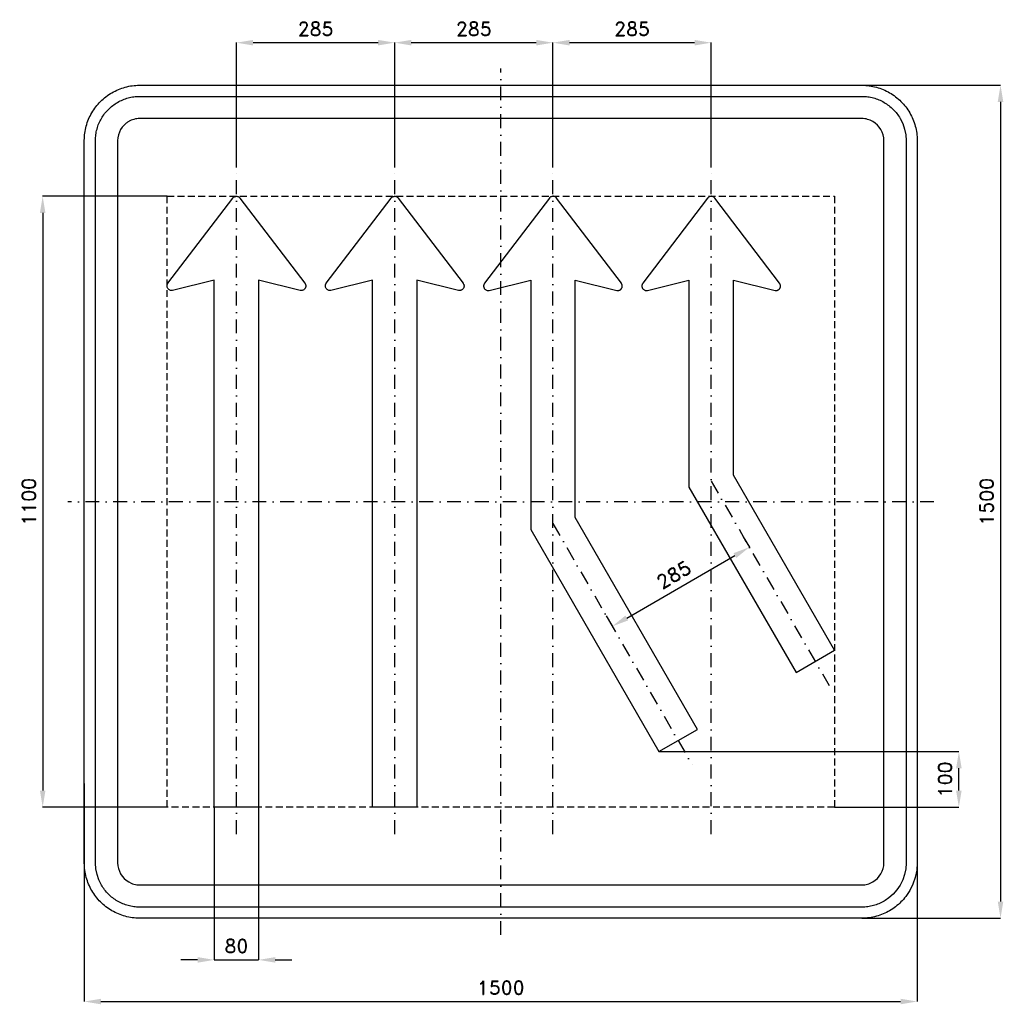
# Model space of a CAD drawing. Header units: millimetres. Extents: x -866 to 905, y -905 to 868.
import ezdxf

# ---------------------------------------------------------------- set-up
doc = ezdxf.new("R2010")
doc.units = ezdxf.units.MM
doc.header["$LTSCALE"] = 5
doc.linetypes.add('ČERCHOVANÁX2', pattern=[2, 1, -0.5, 0, -0.5])
doc.linetypes.add('ČÁRKOVANÁX2', pattern=[1.5, 1, -0.5])
doc.layers.add('Kóty', color=2, linetype='Continuous')
doc.layers.add('Značka', color=7, linetype='Continuous')
doc.styles.get("Standard").update_dxf_attribs({"font": 'romand.shx', "height": 25})
doc.dimstyles.get("Standard").update_dxf_attribs({"dimtxt": 25, "dimasz": 30, "dimexe": 0.18, "dimexo": 0.0625, "dimgap": 12.5, "dimtad": 1, "dimdec": 0, "dimzin": 0, "dimdsep": 46, "dimtxsty": 'Standard', "dimcen": 0.09, "dimadec": 0, "dimazin": 0, "dimtfac": 1, "dimtdec": 0, "dimtofl": 0, "dimtmove": 0, "dimatfit": 3, "dimfxl": 1, "dimtolj": 1, "dimtzin": 0, "dimarcsym": 0})

# ---------------------------------------------------------------- blocks, each defined once
blk = doc.blocks.new('*D0')
at = {"layer": 'Defpoints', "color": 0, "transparency": 16777216}
for p in [(-750, -507.4), (750, -603.9), (750, -900)]:
    blk.add_point(p, dxfattribs=at)
at = {"layer": 'Kóty', "color": 0, "lineweight": -2, "transparency": 16777216}
for p, q in [((-750, -507.5), (-750, -900.2)), ((750, -603.9), (750, -900.2)), ((-720, -900), (720, -900))]:
    blk.add_line(p, q, dxfattribs=at)
at = {"layer": 'Kóty', "color": 0, "transparency": 16777216}
for points in [[(-720, -895), (-720, -905), (-750, -900)], [(720, -895), (720, -905), (750, -900)]]:
    blk.add_solid(points, dxfattribs=at)
at = {"layer": 'Kóty', "color": 0, "transparency": 16777216, "insert": (0, -875), "char_height": 25, "attachment_point": 5}
blk.add_mtext('\\A1;1500', dxfattribs=at)
blk = doc.blocks.new('*D1')
at = {"layer": 'Defpoints', "color": 0, "transparency": 16777216}
for p in [(-600.96, 550), (-825, -550), (-600.96, -550)]:
    blk.add_point(p, dxfattribs=at)
at = {"layer": 'Kóty', "color": 0, "lineweight": -2, "transparency": 16777216}
for p, q in [((-601.0225, 550), (-825.18, 550)), ((-825, 520), (-825, -520)), ((-601.0225, -550), (-825.18, -550))]:
    blk.add_line(p, q, dxfattribs=at)
at = {"layer": 'Kóty', "color": 0, "transparency": 16777216}
for points in [[(-830, 520), (-820, 520), (-825, 550)], [(-830, -520), (-820, -520), (-825, -550)]]:
    blk.add_solid(points, dxfattribs=at)
at = {"layer": 'Kóty', "color": 0, "transparency": 16777216, "insert": (-850, 0), "char_height": 25, "attachment_point": 5, "rotation": 90}
blk.add_mtext('\\A1;1100', dxfattribs=at)
blk = doc.blocks.new('*D2')
at = {"layer": 'Defpoints', "color": 0, "transparency": 16777216}
for p in [(93.9, 826.6), (93.9, 601.6), (378.9, 601.6)]:
    blk.add_point(p, dxfattribs=at)
at = {"layer": 'Kóty', "color": 0, "lineweight": -2, "transparency": 16777216}
for p, q in [((93.9, 601.7), (93.9, 826.8)), ((348.9, 826.6), (123.9, 826.6)), ((378.9, 601.7), (378.9, 826.8))]:
    blk.add_line(p, q, dxfattribs=at)
at = {"layer": 'Kóty', "color": 0, "transparency": 16777216}
for points in [[(123.9, 831.6), (123.9, 821.6), (93.9, 826.6)], [(348.9, 831.6), (348.9, 821.6), (378.9, 826.6)]]:
    blk.add_solid(points, dxfattribs=at)
at = {"layer": 'Kóty', "color": 0, "transparency": 16777216, "insert": (236.4, 851.6), "char_height": 25, "attachment_point": 5}
blk.add_mtext('\\A1;285', dxfattribs=at)
blk = doc.blocks.new('*D3')
at = {"layer": 'Defpoints', "color": 0, "transparency": 16777216}
for p in [(-191.1, 826.6), (-191.1, 601.6), (93.9, 601.7)]:
    blk.add_point(p, dxfattribs=at)
at = {"layer": 'Kóty', "color": 0, "lineweight": -2, "transparency": 16777216}
for p, q in [((-191.1, 601.7), (-191.1, 826.8)), ((63.9, 826.6), (-161.1, 826.6)), ((93.9, 601.7), (93.9, 826.8))]:
    blk.add_line(p, q, dxfattribs=at)
at = {"layer": 'Kóty', "color": 0, "transparency": 16777216}
for points in [[(-161.1, 831.6), (-161.1, 821.6), (-191.1, 826.6)], [(63.9, 831.6), (63.9, 821.6), (93.9, 826.6)]]:
    blk.add_solid(points, dxfattribs=at)
at = {"layer": 'Kóty', "color": 0, "transparency": 16777216, "insert": (-48.6, 851.6), "char_height": 25, "attachment_point": 5}
blk.add_mtext('\\A1;285', dxfattribs=at)
blk = doc.blocks.new('*D4')
at = {"layer": 'Defpoints', "color": 0, "transparency": 16777216}
for p in [(-516.06, -550), (-436.06, -550), (-436.06, -825)]:
    blk.add_point(p, dxfattribs=at)
at = {"layer": 'Kóty', "color": 0, "lineweight": -2, "transparency": 16777216}
for p, q in [((-516.06, -550.0625), (-516.06, -825.18)), ((-436.06, -550.0625), (-436.06, -825.18)), ((-546.06, -825), (-576.06, -825)), ((-406.06, -825), (-376.06, -825))]:
    blk.add_line(p, q, dxfattribs=at)
at = {"layer": 'Kóty', "color": 0, "transparency": 16777216}
for points in [[(-546.06, -820), (-546.06, -830), (-516.06, -825)], [(-406.06, -820), (-406.06, -830), (-436.06, -825)]]:
    blk.add_solid(points, dxfattribs=at)
at = {"layer": 'Kóty', "color": 0, "transparency": 16777216, "insert": (-476.06, -800), "char_height": 25, "attachment_point": 5}
blk.add_mtext('\\A1;80', dxfattribs=at)
blk = doc.blocks.new('*D5')
at = {"layer": 'Defpoints', "color": 0, "transparency": 16777216}
for p in [(-476.1, 826.6), (-476.1, 601.7), (-191.1, 601.7)]:
    blk.add_point(p, dxfattribs=at)
at = {"layer": 'Kóty', "color": 0, "lineweight": -2, "transparency": 16777216}
for p, q in [((-476.1, 601.7), (-476.1, 826.8)), ((-221.1, 826.6), (-446.1, 826.6)), ((-191.1, 601.7), (-191.1, 826.8))]:
    blk.add_line(p, q, dxfattribs=at)
at = {"layer": 'Kóty', "color": 0, "transparency": 16777216}
for points in [[(-446.1, 831.6), (-446.1, 821.6), (-476.1, 826.6)], [(-221.1, 831.6), (-221.1, 821.6), (-191.1, 826.6)]]:
    blk.add_solid(points, dxfattribs=at)
at = {"layer": 'Kóty', "color": 0, "transparency": 16777216, "insert": (-333.6, 851.6), "char_height": 25, "attachment_point": 5}
blk.add_mtext('\\A1;285', dxfattribs=at)
blk = doc.blocks.new('*D6')
at = {"layer": 'Defpoints', "color": 0, "transparency": 16777216}
for p in [(284.86, -450.003), (825, -450.003), (601, -550)]:
    blk.add_point(p, dxfattribs=at)
at = {"layer": 'Kóty', "color": 0, "lineweight": -2, "transparency": 16777216}
for p, q in [((284.9225, -450.003), (825.18, -450.003)), ((825, -520), (825, -480.003)), ((601.0625, -550), (825.18, -550))]:
    blk.add_line(p, q, dxfattribs=at)
at = {"layer": 'Kóty', "color": 0, "transparency": 16777216}
for points in [[(820, -480.003), (830, -480.003), (825, -450.003)], [(820, -520), (830, -520), (825, -550)]]:
    blk.add_solid(points, dxfattribs=at)
at = {"layer": 'Kóty', "color": 0, "transparency": 16777216, "insert": (800, -500.0015), "char_height": 25, "attachment_point": 5, "rotation": 90}
blk.add_mtext('\\A1;100', dxfattribs=at)
blk = doc.blocks.new('*D7')
at = {"layer": 'Defpoints', "color": 0, "transparency": 16777216}
for p in [(436.8, -63.1), (447.6, -81.9), (190, -205.6)]:
    blk.add_point(p, dxfattribs=at)
at = {"layer": 'Kóty', "color": 0, "lineweight": -2, "transparency": 16777216}
for p, q in [((436.8, -63.2), (447.7, -82.1)), ((226.8, -209.4), (421.7, -96.9)), ((190, -205.7), (200.9, -224.6))]:
    blk.add_line(p, q, dxfattribs=at)
at = {"layer": 'Kóty', "color": 0, "transparency": 16777216}
for points in [[(419.2, -92.6), (424.2, -101.2), (447.6, -81.9)], [(224.3, -205.1), (229.3, -213.7), (200.8, -224.4)]]:
    blk.add_solid(points, dxfattribs=at)
at = {"layer": 'Kóty', "color": 0, "transparency": 16777216, "insert": (311.7, -131.5), "char_height": 25, "attachment_point": 5, "rotation": 30}
blk.add_mtext('\\A1;285', dxfattribs=at)
blk = doc.blocks.new('*D8')
at = {"layer": 'Defpoints', "color": 0, "transparency": 16777216}
for p in [(650, 750), (650, -750), (900, -750)]:
    blk.add_point(p, dxfattribs=at)
at = {"layer": 'Kóty', "color": 0, "lineweight": -2, "transparency": 16777216}
for p, q in [((650.0625, 750), (900.18, 750)), ((900, 720), (900, -720)), ((650.0625, -750), (900.18, -750))]:
    blk.add_line(p, q, dxfattribs=at)
at = {"layer": 'Kóty', "color": 0, "transparency": 16777216}
for points in [[(895, 720), (905, 720), (900, 750)], [(895, -720), (905, -720), (900, -750)]]:
    blk.add_solid(points, dxfattribs=at)
at = {"layer": 'Kóty', "color": 0, "transparency": 16777216, "insert": (875, 0), "char_height": 25, "attachment_point": 5, "rotation": 90}
blk.add_mtext('\\A1;1500', dxfattribs=at)

msp = doc.modelspace()

# ---------------------------------------------------------------- linework, layer by layer
at = {"layer": 'Kóty'}
msp.add_lwpolyline([(-516.06, -825), (-436.06, -825)], dxfattribs=at)
at = {"layer": 'Značka', "color": 6, "linetype": 'ČERCHOVANÁX2', "ltscale": 5}
for p, q in [((378.94, 37.09714), (591.34278, -330.79526)), ((93.96691, -39.32864), (344.51767, -473.29529))]:
    msp.add_line(p, q, dxfattribs=at)
for points in [[(0, -780), (0, 780)], [(-476.06, -598.39273), (-476.06, 601.60727)], [(-191.06, -598.39273), (-191.06, 601.60727)], [(93.94, -598.39273), (93.94, 601.60727)], [(378.94, -598.39273), (378.94, 601.60727)], [(780, 0), (-780, 0)]]:
    msp.add_lwpolyline(points, dxfattribs=at)
at = {"layer": 'Značka', "color": 5}
for points in [[(-650, -750), (-650.39, -749.99883), (-650.79, -749.99692, -0.032183), (-663.7, -749.09245, -0.0354395), (-676.39, -746.45574, -0.036257), (-688.66, -742.3068, -0.0344302), (-700.23, -736.4713, -0.0337135), (-711, -729.2849, -0.034097), (-720.71, -720.7107, -0.0342145), (-729.29, -711.0064, -0.0342268), (-736.47, -700.2266, -0.0340428), (-742.27, -688.6512, -0.0334252), (-746.46, -676.3873, -0.0341747), (-749.14, -663.6918, -0.0367361), (-750, -650.785), (-750, -650.393), (-750, -650), (-750, 650), (-750, 650.39), (-750, 650.79, -0.0321975), (-749.09, 663.7, -0.0354674), (-746.46, 676.39, -0.0363203), (-742.31, 688.66, -0.0344709), (-736.47, 700.23, -0.0337211), (-729.29, 711, -0.0340992), (-720.71, 720.71, -0.0342018), (-711.01, 729.29, -0.0342246), (-700.23, 736.47, -0.0340515), (-688.65, 742.27, -0.0334153), (-676.39, 746.46, -0.0341236), (-663.69, 749.14, -0.0367442), (-650.79, 750), (-650.39, 750), (-650, 750), (650, 750), (650.39, 750), (650.79, 750, -0.0321821), (663.7, 749.09, -0.0354474), (676.39, 746.46, -0.0362719), (688.66, 742.31, -0.0344334), (700.23, 736.47, -0.0337229), (711, 729.28, -0.0340912), (720.71, 720.71, -0.0342207), (729.29, 711.01, -0.0342246), (736.47, 700.23, -0.0340384), (742.27, 688.65, -0.0334249), (746.46, 676.39, -0.034173), (749.14, 663.69, -0.0367364), (750, 650.79), (750, 650.39), (750, 650), (750, -650), (750, -650.393), (750, -650.785), (749.09, -663.6978), (746.46, -676.3873), (742.31, -688.6591), (736.47, -700.2266), (729.28, -711.0042, -0.0341063), (720.71, -720.7107, -0.0342027), (711.01, -729.2931, -0.034227), (700.23, -736.4713, -0.0340442), (688.65, -742.2651, -0.0334113), (676.39, -746.45574, -0.0341218), (663.69, -749.13547, -0.0367434), (650.79, -749.99692), (650.39, -749.99892), (650, -750), (-650, -750)], [(-650, -730), (-650.31, -729.9991), (-650.63, -729.9975, -0.0321839), (-660.96, -729.274, -0.035448), (-671.11, -727.1646, -0.0362817), (-680.93, -723.8454, -0.0344216), (-690.18, -719.1771, -0.0337453), (-698.8, -713.4279, -0.0341022), (-706.57, -706.5685, -0.034186), (-713.43, -698.8051, -0.0342028), (-719.18, -690.1812), (-723.81, -680.921), (-727.16, -671.1098), (-729.31, -660.9534), (-730, -650.628), (-730, -650.314), (-730, -650), (-730, 650), (-730, 650.31), (-730, 650.63, -0.0321794), (-729.27, 660.96, -0.0354889), (-727.16, 671.11, -0.0362814), (-723.85, 680.93, -0.0344198), (-719.18, 690.18, -0.033728), (-713.43, 698.8, -0.0340731), (-706.57, 706.57, -0.0342387), (-698.81, 713.43, -0.0341991), (-690.18, 719.18, -0.0340344), (-680.92, 723.81, -0.0334143), (-671.11, 727.16, -0.0341236), (-660.95, 729.31, -0.0367402), (-650.63, 730), (-650.31, 730), (-650, 730), (650, 730), (650.31, 730), (650.63, 730, -0.032183), (660.96, 729.27, -0.0354467), (671.11, 727.16, -0.0362744), (680.93, 723.85, -0.0344144), (690.18, 719.18, -0.033745), (698.8, 713.43, -0.0340968), (706.57, 706.57, -0.0341871), (713.43, 698.81, -0.0342063), (719.18, 690.18), (723.81, 680.92), (727.16, 671.11), (729.31, 660.95), (730, 650.63), (730, 650.31), (730, 650), (730, -650), (730, -650.314), (730, -650.628), (729.27, -660.9582), (727.16, -671.1098), (723.85, -680.9273), (719.18, -690.1812), (713.43, -698.8034), (706.57, -706.5685), (698.81, -713.4345, -0.0342057), (690.18, -719.1771, -0.0340314), (680.92, -723.8121, -0.0334215), (671.11, -727.1646, -0.0341218), (660.95, -729.3084, -0.0367439), (650.63, -729.9975), (650.31, -729.9991), (650, -730), (-650, -730)], [(-650, -690), (650, -690), (650.16, -689.9995), (650.31, -689.9988, 0.0321848), (655.48, -689.637, 0.0354594), (660.55, -688.5823, 0.0362767), (665.46, -686.9227), (670.09, -684.5885), (674.4, -681.714), (678.28, -678.2843), (681.72, -674.4026), (684.59, -670.0906), (686.91, -665.4605), (688.58, -660.5549), (689.65, -655.4767), (690, -650.314), (690, -650.157), (690, -650), (690, 650), (690, 650.16), (690, 650.31), (689.64, 655.48), (688.58, 660.55), (686.92, 665.46), (684.59, 670.09), (681.71, 674.4), (678.28, 678.28), (674.4, 681.72), (670.09, 684.59), (665.46, 686.91, 0.0334086), (660.55, 688.58, 0.0341855), (655.48, 689.65, 0.0367465), (650.31, 690), (650.16, 690), (650, 690), (-650, 690), (-650.16, 690), (-650.31, 690, 0.0321848), (-655.48, 689.64, 0.0354579), (-660.55, 688.58, 0.0362712), (-665.46, 686.92, 0.0343823), (-670.09, 684.59, 0.0336505), (-674.4, 681.71), (-678.28, 678.28), (-681.72, 674.4), (-684.59, 670.09), (-686.91, 665.46), (-688.58, 660.55), (-689.65, 655.48), (-690, 650.31), (-690, 650.16), (-690, 650), (-690, -650), (-690, -650.157), (-690, -650.314), (-689.64, -655.4791), (-688.58, -660.5549), (-686.92, -665.4636), (-684.59, -670.0906), (-681.71, -674.4017), (-678.28, -678.2843), (-674.4, -681.7172), (-670.09, -684.5885), (-665.46, -686.9061, 0.0334044), (-660.55, -688.5823, 0.0341611), (-655.48, -689.6542, 0.0367494), (-650.31, -689.9988), (-650.16, -689.9996), (-650, -690)]]:
    msp.add_lwpolyline(points, format="xyb", dxfattribs=at)
at = {"layer": 'Značka', "color": 6, "linetype": 'ČÁRKOVANÁX2', "ltscale": 2.5}
msp.add_lwpolyline([(-600.96, -550), (-600.96, 550), (601, 550), (601, -550), (-600.96, -550)], dxfattribs=at)
at = {"layer": 'Značka', "color": 5}
for points in [[(-436.06, 399.2), (-436.06, -550), (-516.06, -550), (-516.06, 375.2), (-516.07, 375.2), (-516.07, 399.2), (-591.03, 380.66), (-591.13, 380.63), (-591.22, 380.61), (-591.45, 380.57), (-591.67, 380.53), (-592.71, 380.42), (-593.76, 380.46), (-594.79, 380.63), (-595.79, 380.94), (-596.75, 381.37), (-597.63, 381.93), (-598.44, 382.59), (-599.15, 383.36), (-599.76, 384.21), (-600.25, 385.14), (-600.62, 386.12), (-600.64, 386.17), (-600.65, 386.22), (-600.7, 386.43), (-600.75, 386.63), (-600.81, 386.89), (-600.85, 387.14), (-600.89, 387.4), (-600.92, 387.66), (-600.94, 387.92), (-600.96, 388.18), (-600.96, 388.45), (-600.95, 388.71), (-600.94, 388.97), (-600.91, 389.23), (-600.88, 389.49), (-600.85, 389.75), (-600.8, 390.01), (-600.74, 390.26), (-600.68, 390.52), (-600.61, 390.77), (-600.52, 391.02), (-600.44, 391.26), (-600.34, 391.51), (-600.24, 391.75), (-600.15, 391.94), (-600.05, 392.13), (-600.03, 392.18), (-600, 392.22), (-599.45, 393.1), (-599.38, 393.18), (-599.32, 393.27), (-482.44, 546.84), (-482.38, 546.92), (-482.32, 546.99), (-481.74, 547.65), (-481.08, 548.23), (-480.23, 548.84), (-479.3, 549.32), (-478.32, 549.68), (-477.29, 549.9), (-476.25, 550), (-475.2, 549.95), (-474.17, 549.77), (-473.18, 549.45), (-472.23, 549.01), (-471.34, 548.45), (-470.54, 547.78), (-469.84, 547.01), (-469.77, 546.92), (-469.71, 546.84), (-352.82, 393.27), (-352.77, 393.19), (-352.71, 393.11), (-352.58, 392.93), (-352.45, 392.73), (-351.94, 391.82), (-351.92, 391.78), (-351.9, 391.73), (-351.81, 391.54), (-351.74, 391.34), (-351.65, 391.09), (-351.56, 390.84), (-351.49, 390.59), (-351.42, 390.34), (-351.36, 390.09), (-351.31, 389.83), (-351.27, 389.58), (-351.24, 389.32), (-351.21, 389.06), (-351.2, 388.79), (-351.19, 388.53), (-351.19, 388.27), (-351.2, 388.01), (-351.22, 387.74), (-351.24, 387.48), (-351.28, 387.22), (-351.32, 386.96), (-351.38, 386.7), (-351.43, 386.45), (-351.5, 386.2), (-351.58, 385.95), (-351.66, 385.7), (-351.76, 385.46), (-351.86, 385.22), (-351.97, 384.98), (-352.09, 384.74), (-352.21, 384.51), (-352.34, 384.28), (-352.45, 384.11), (-352.57, 383.93), (-352.6, 383.89), (-352.63, 383.84), (-353.28, 383.03), (-354.03, 382.3), (-354.88, 381.68), (-355.79, 381.17), (-356.77, 380.8), (-357.78, 380.54), (-358.83, 380.43), (-359.87, 380.44), (-360.91, 380.61), (-361.01, 380.63), (-361.11, 380.66), (-436.06, 399.2)], [(-151.06, 399.2), (-151.06, -550), (-231.06, -550), (-231.06, 375.2), (-231.08, 375.2), (-231.08, 399.2), (-306.04, 380.66), (-306.13, 380.63), (-306.23, 380.61), (-306.45, 380.57), (-306.68, 380.53), (-307.72, 380.42), (-308.77, 380.46), (-309.8, 380.63), (-310.8, 380.94), (-311.75, 381.37), (-312.64, 381.93), (-313.45, 382.59), (-314.16, 383.36), (-314.77, 384.21), (-315.26, 385.14), (-315.63, 386.12), (-315.64, 386.17), (-315.66, 386.22), (-315.71, 386.43), (-315.76, 386.63), (-315.81, 386.89), (-315.86, 387.14), (-315.9, 387.4), (-315.93, 387.66), (-315.95, 387.92), (-315.96, 388.18), (-315.97, 388.45), (-315.96, 388.71), (-315.95, 388.97), (-315.92, 389.23), (-315.89, 389.49), (-315.85, 389.75), (-315.81, 390.01), (-315.75, 390.26), (-315.69, 390.52), (-315.61, 390.77), (-315.53, 391.02), (-315.44, 391.26), (-315.35, 391.51), (-315.24, 391.75), (-315.16, 391.94), (-315.06, 392.13), (-315.04, 392.18), (-315.01, 392.22), (-314.45, 393.1), (-314.39, 393.18), (-314.33, 393.27), (-197.44, 546.84), (-197.39, 546.92), (-197.33, 546.99), (-196.75, 547.65), (-196.09, 548.23), (-195.24, 548.84), (-194.3, 549.32), (-193.32, 549.68), (-192.3, 549.9), (-191.26, 550), (-190.21, 549.95), (-189.18, 549.77), (-188.18, 549.45), (-187.23, 549.01), (-186.35, 548.45), (-185.54, 547.78), (-184.84, 547.01), (-184.78, 546.92), (-184.71, 546.84), (-67.83, 393.27), (-67.77, 393.19), (-67.72, 393.11), (-67.58, 392.93), (-67.46, 392.73), (-66.95, 391.82), (-66.93, 391.78), (-66.91, 391.73), (-66.82, 391.54), (-66.74, 391.34), (-66.65, 391.09), (-66.57, 390.84), (-66.49, 390.59), (-66.43, 390.34), (-66.37, 390.09), (-66.32, 389.83), (-66.27, 389.58), (-66.24, 389.32), (-66.22, 389.06), (-66.21, 388.79), (-66.2, 388.53), (-66.2, 388.27), (-66.2, 388.01), (-66.22, 387.74), (-66.25, 387.48), (-66.29, 387.22), (-66.33, 386.96), (-66.38, 386.7), (-66.44, 386.45), (-66.51, 386.2), (-66.59, 385.95), (-66.67, 385.7), (-66.76, 385.46), (-66.87, 385.22), (-66.98, 384.98), (-67.09, 384.74), (-67.22, 384.51), (-67.35, 384.28), (-67.46, 384.11), (-67.57, 383.93), (-67.6, 383.89), (-67.63, 383.84), (-68.29, 383.03), (-69.04, 382.3), (-69.89, 381.68), (-70.8, 381.17), (-71.78, 380.8), (-72.79, 380.54), (-73.83, 380.43), (-74.88, 380.44), (-75.91, 380.61), (-76.02, 380.63), (-76.12, 380.66), (-151.06, 399.2)], [(53.93, -50.013), (284.86, -450.003), (354.14, -410.004), (133.93, -28.577), (133.93, 399.2), (208.87, 380.66), (208.98, 380.63), (209.08, 380.61), (209.13, 380.6), (209.18, 380.59), (209.38, 380.55), (209.59, 380.51), (209.85, 380.47), (210.11, 380.44), (210.37, 380.43), (210.63, 380.42), (210.9, 380.42), (211.16, 380.43), (211.42, 380.45), (211.68, 380.47), (211.94, 380.5), (212.2, 380.54), (212.46, 380.6), (212.71, 380.66), (212.96, 380.73), (213.21, 380.8), (213.46, 380.89), (213.71, 380.97), (213.95, 381.07), (214.19, 381.17), (214.43, 381.29), (214.66, 381.41), (214.88, 381.55), (215.11, 381.68), (215.33, 381.83), (215.54, 381.98), (215.75, 382.14), (215.95, 382.3), (216.15, 382.48), (216.34, 382.66), (216.53, 382.84), (216.7, 383.03), (216.88, 383.23), (217.05, 383.43), (217.21, 383.63), (217.36, 383.84), (217.51, 384.06), (217.64, 384.28), (217.77, 384.51), (217.9, 384.74), (218.02, 384.98), (218.13, 385.22), (218.23, 385.46), (218.32, 385.7), (218.41, 385.95), (218.48, 386.2), (218.55, 386.45), (218.61, 386.7), (218.66, 386.96), (218.71, 387.22), (218.74, 387.48), (218.77, 387.74), (218.79, 388.01), (218.8, 388.27), (218.8, 388.53), (218.79, 388.79), (218.77, 389.06), (218.75, 389.32), (218.72, 389.58), (218.68, 389.83), (218.63, 390.09), (218.57, 390.34), (218.5, 390.59), (218.42, 390.84), (218.34, 391.09), (218.25, 391.34), (218.15, 391.58), (218.04, 391.82), (217.93, 392.06), (217.8, 392.29), (217.7, 392.47), (217.59, 392.65), (217.56, 392.69), (217.53, 392.73), (217.41, 392.93), (217.28, 393.11), (217.22, 393.19), (217.16, 393.27), (100.28, 546.84), (100.21, 546.92), (100.15, 547.01), (99.45, 547.78), (98.64, 548.45), (97.76, 549.01), (96.81, 549.45), (95.81, 549.77), (94.78, 549.95), (93.73, 550), (92.69, 549.9), (91.67, 549.68), (90.69, 549.32), (89.76, 548.84), (88.9, 548.23), (88.25, 547.65), (87.66, 546.99), (87.61, 546.92), (87.55, 546.84), (-29.34, 393.27), (-29.4, 393.18), (-29.46, 393.1), (-29.49, 393.06), (-29.52, 393.02), (-29.64, 392.85), (-29.76, 392.67), (-29.89, 392.45), (-30.02, 392.22), (-30.14, 391.99), (-30.25, 391.75), (-30.35, 391.51), (-30.45, 391.26), (-30.54, 391.02), (-30.62, 390.77), (-30.69, 390.52), (-30.76, 390.26), (-30.82, 390.01), (-30.86, 389.75), (-30.9, 389.49), (-30.93, 389.23), (-30.95, 388.97), (-30.97, 388.71), (-30.97, 388.45), (-30.97, 388.18), (-30.96, 387.92), (-30.94, 387.66), (-30.91, 387.4), (-30.87, 387.14), (-30.82, 386.89), (-30.77, 386.63), (-30.71, 386.38), (-30.63, 386.12), (-30.56, 385.87), (-30.47, 385.63), (-30.37, 385.38), (-30.27, 385.14), (-30.16, 384.91), (-30.04, 384.67), (-29.94, 384.49), (-29.83, 384.3), (-29.81, 384.26), (-29.78, 384.21), (-29.17, 383.36), (-28.46, 382.59), (-27.65, 381.93), (-26.76, 381.37), (-25.81, 380.94), (-24.81, 380.63), (-23.78, 380.46), (-22.73, 380.42), (-21.69, 380.53), (-21.46, 380.57), (-21.23, 380.61), (-21.14, 380.63), (-21.05, 380.66), (53.91, 399.2), (53.91, 375.2), (53.93, 375.2), (53.93, -50.013)], [(338.92, 26.351), (531.7, -307.506), (601, -267.507), (418.9, 47.786), (418.9, 399.2), (493.9, 380.66), (494, 380.63), (494.1, 380.61), (494.1, 380.6), (494.2, 380.59), (494.4, 380.55), (494.6, 380.51), (494.8, 380.47), (495.1, 380.44), (495.4, 380.43), (495.6, 380.42), (495.9, 380.42), (496.2, 380.43), (496.4, 380.45), (496.7, 380.47), (496.9, 380.5), (497.2, 380.54), (497.5, 380.6), (497.7, 380.66), (498, 380.73), (498.2, 380.8), (498.5, 380.89), (498.7, 380.97), (498.9, 381.07), (499.2, 381.17), (499.4, 381.29), (499.6, 381.41), (499.9, 381.55), (500.1, 381.68), (500.3, 381.83), (500.5, 381.98), (500.7, 382.14), (500.9, 382.3), (501.1, 382.48), (501.3, 382.66), (501.5, 382.84), (501.7, 383.03), (501.9, 383.23), (502, 383.43), (502.2, 383.63), (502.4, 383.84), (502.5, 384.06), (502.6, 384.28), (502.8, 384.51), (502.9, 384.74), (503, 384.98), (503.1, 385.22), (503.2, 385.46), (503.3, 385.7), (503.4, 385.95), (503.5, 386.2), (503.5, 386.45), (503.6, 386.7), (503.7, 386.96), (503.7, 387.22), (503.7, 387.48), (503.8, 387.74), (503.8, 388.01), (503.8, 388.27), (503.8, 388.53), (503.8, 388.79), (503.8, 389.06), (503.7, 389.32), (503.7, 389.58), (503.7, 389.83), (503.6, 390.09), (503.6, 390.34), (503.5, 390.59), (503.4, 390.84), (503.3, 391.09), (503.2, 391.34), (503.1, 391.58), (503, 391.82), (502.9, 392.06), (502.8, 392.29), (502.7, 392.47), (502.6, 392.65), (502.6, 392.69), (502.5, 392.73), (502.4, 392.93), (502.3, 393.11), (502.2, 393.19), (502.2, 393.27), (385.27, 546.84), (385.21, 546.92), (385.14, 547.01), (384.44, 547.78), (383.63, 548.45), (382.75, 549.01), (381.8, 549.45), (380.8, 549.77), (379.77, 549.95), (378.73, 550), (377.68, 549.9), (376.66, 549.68), (375.68, 549.32), (374.75, 548.84), (373.89, 548.23), (373.24, 547.65), (372.66, 546.99), (372.6, 546.92), (372.54, 546.84), (255.66, 393.27), (255.59, 393.18), (255.53, 393.1), (255.5, 393.06), (255.47, 393.02), (255.35, 392.85), (255.24, 392.67), (255.1, 392.45), (254.97, 392.22), (254.85, 391.99), (254.74, 391.75), (254.64, 391.51), (254.54, 391.26), (254.45, 391.02), (254.37, 390.77), (254.3, 390.52), (254.23, 390.26), (254.18, 390.01), (254.13, 389.75), (254.09, 389.49), (254.06, 389.23), (254.04, 388.97), (254.02, 388.71), (254.02, 388.45), (254.02, 388.18), (254.03, 387.92), (254.06, 387.66), (254.09, 387.4), (254.13, 387.14), (254.17, 386.89), (254.22, 386.63), (254.29, 386.38), (254.36, 386.12), (254.44, 385.87), (254.53, 385.63), (254.62, 385.38), (254.73, 385.14), (254.84, 384.91), (254.95, 384.67), (255.05, 384.49), (255.16, 384.3), (255.19, 384.26), (255.21, 384.21), (255.83, 383.36), (256.54, 382.59), (257.35, 381.93), (258.23, 381.37), (259.19, 380.94), (260.18, 380.63), (261.22, 380.46), (262.26, 380.42), (263.31, 380.53), (263.53, 380.57), (263.76, 380.61), (263.85, 380.63), (263.94, 380.66), (338.91, 399.2), (338.91, 375.2), (338.92, 375.2), (338.92, 26.351)]]:
    msp.add_lwpolyline(points, dxfattribs=at)

# ---------------------------------------------------------------- dimensions: what is measured, and where the dimension line sits
at = {"layer": 'Kóty'}
for base, p1, p2, picture, middle in [((-476.06, 826.60727), (-191.06, 601.66977), (-476.06, 601.66977), '*D5', (-333.56, 851.60727)), ((-191.06, 826.60727), (93.94, 601.66977), (-191.06, 601.60727), '*D3', (-48.56, 851.60727)), ((93.94, 826.60727), (378.94, 601.60727), (93.94, 601.60727), '*D2', (236.44, 851.60727)), ((-436.06, -825), (-516.06, -550), (-436.06, -550), '*D4', (-476.06, -800))]:
    dim = msp.add_linear_dim(base=base, p1=p1, p2=p2, dimstyle='Standard', dxfattribs=at)
    dim.commit()
    dim.dimension.update_dxf_attribs({"geometry": picture, "text_midpoint": middle})
for base, p1, p2, picture, middle in [((900, -750), (650, 750), (650, -750), '*D8', (875, 0)), ((-825, -550), (-600.96, 550), (-600.96, -550), '*D1', (-850, 0)), ((825, -450.003), (601, -550), (284.86, -450.003), '*D6', (800, -500.0015))]:
    dim = msp.add_linear_dim(base=base, p1=p1, p2=p2, angle=90, dimstyle='Standard', dxfattribs=at)
    dim.commit()
    dim.dimension.update_dxf_attribs({"geometry": picture, "text_midpoint": middle})
dim = msp.add_aligned_dim(p1=(189.98717, -205.64061), p2=(436.81032, -63.13719), distance=-21.67559, dimstyle='Standard', dxfattribs=at)
dim.commit()
dim.dimension.update_dxf_attribs({"geometry": '*D7', "text_midpoint": (311.73654, -131.50987)})
dim = msp.add_linear_dim(base=(750, -900), p1=(-750, -507.4144), p2=(750, -603.8615), text='1500', dimstyle='Standard', dxfattribs=at)
dim.commit()
dim.dimension.update_dxf_attribs({"geometry": '*D0', "text_midpoint": (0, -875)})

doc.saveas('drawing.dxf')
